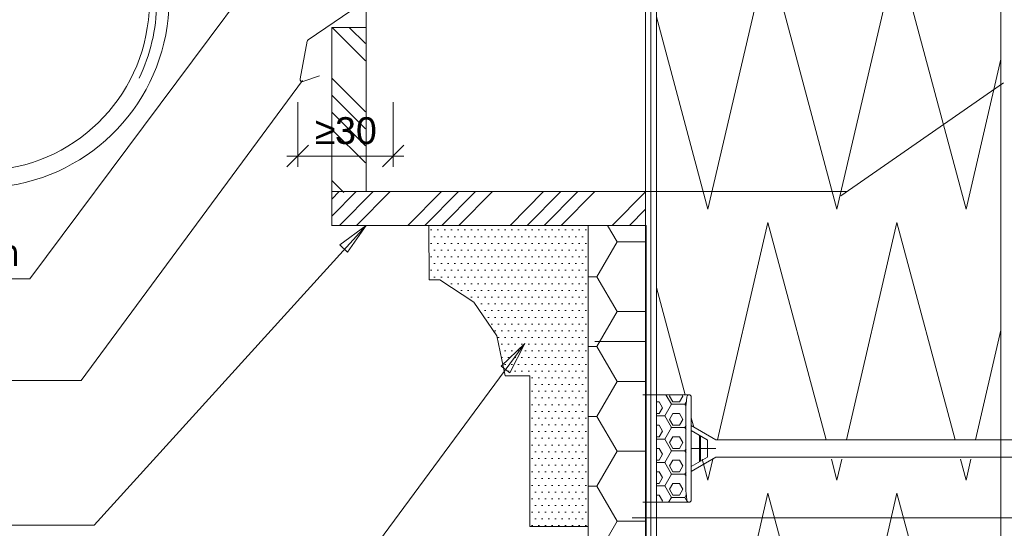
# Model space of a CAD drawing. Header units: millimetres. Extents: x -105824 to -100731, y 43743 to 47488.
# Tile 20 of 25: x -102168 to -101710, y 46346 to 46582. Entities that reach past the tile are written whole.
import ezdxf

# ---------------------------------------------------------------- set-up
doc = ezdxf.new("R2010")
doc.units = ezdxf.units.MM
doc.header["$MEASUREMENT"] = 0
doc.styles.add('GENEROVANÝ_STYL_1', font='tahoma.ttf')
doc.styles.add('GENEROVANÝ_STYL_3', font='txt')
doc.linetypes.add('FENCELINE1', pattern='A,0,[4,Detail č.2 DETAIL ŘÍMSY1.Shx,S=0.31246,R=0,X=0,Y=0],-39.37,0', length=39.37)
doc.linetypes.add('LEPENÍ', pattern='A,0,[3,Detail č.2 DETAIL ŘÍMSY1.Shx,S=0.060476,R=0,X=0,Y=0],-7.62,0', length=7.62)

# ---------------------------------------------------------------- blocks, each defined once
blk = doc.blocks.new('*X5')
at = {"color": 30, "linetype": 'Continuous', "lineweight": 20, "true_color": 0xff6600}
for p, q in [((-101727.87, 46746), (-101717.92, 46788.8)), ((-101735.97, 46776.26), (-101727.87, 46746)), ((-101787.87, 46620), (-101760, 46739.92)), ((-101760, 46739.92), (-101727.87, 46620)), ((-101815.02, 46721.34), (-101787.87, 46620)), ((-101847.87, 46620), (-101826.11, 46713.63)), ((-101727.87, 46620), (-101711.66, 46689.76)), ((-101865.6, 46686.19), (-101847.87, 46620)), ((-101847.87, 46494), (-101820, 46613.92)), ((-101820, 46613.92), (-101787.87, 46494)), ((-101787.87, 46494), (-101760, 46613.92)), ((-101760, 46613.92), (-101727.87, 46494)), ((-101871.87, 46583.57), (-101847.87, 46494)), ((-101727.87, 46494), (-101711.66, 46563.76)), ((-101843.51, 46386.76), (-101820, 46487.92)), ((-101820, 46487.92), (-101792.89, 46386.76)), ((-101783.51, 46386.76), (-101760, 46487.92)), ((-101760, 46487.92), (-101732.89, 46386.76)), ((-101871.87, 46457.57), (-101858.52, 46407.76)), ((-101723.51, 46386.76), (-101711.66, 46437.76)), ((-101855.66, 46397.07), (-101854.49, 46392.73))]:
    blk.add_line(p, q, dxfattribs=at)
blk = doc.blocks.new('výplň_2_1', base_point=(0, 0))
at = {"color": 30, "linetype": 'Continuous', "lineweight": 20, "true_color": 0xff6600}
blk.add_blockref('*X5', (0, 0), dxfattribs=at)
blk = doc.blocks.new('*X7')
at = {"color": 30, "linetype": 'Continuous', "lineweight": 20, "true_color": 0xff6600}
for p, q in [((-101850.5, 46377.85), (-101847.87, 46368)), ((-101847.87, 46368), (-101845.58, 46377.85)), ((-101790.5, 46377.85), (-101787.87, 46368)), ((-101787.87, 46368), (-101785.58, 46377.85)), ((-101730.5, 46377.85), (-101727.87, 46368)), ((-101727.87, 46368), (-101725.58, 46377.85)), ((-101847.87, 46242), (-101820, 46361.92)), ((-101820, 46361.92), (-101787.87, 46242)), ((-101787.87, 46242), (-101760, 46361.92)), ((-101760, 46361.92), (-101727.87, 46242)), ((-101871.87, 46331.57), (-101847.87, 46242)), ((-101727.87, 46242), (-101711.66, 46311.76)), ((-101830.43, 46191.05), (-101820, 46235.92)), ((-101820, 46235.92), (-101807.98, 46191.05)), ((-101770.43, 46191.05), (-101760, 46235.92)), ((-101760, 46235.92), (-101747.98, 46191.05)), ((-101871.87, 46205.57), (-101867.98, 46191.05))]:
    blk.add_line(p, q, dxfattribs=at)
blk = doc.blocks.new('výplň_3_1', base_point=(0, 0))
at = {"color": 30, "linetype": 'Continuous', "lineweight": 20, "true_color": 0xff6600}
blk.add_blockref('*X7', (0, 0), dxfattribs=at)

msp = doc.modelspace()

# ---------------------------------------------------------------- hatches: boundary and pattern name
at = {"linetype": 'Continuous', "lineweight": 20, "true_color": 0xff6600}
h = msp.add_hatch(dxfattribs=at)
h.set_pattern_fill('ANSI34_0001', color=30, style=0, pattern_type=2)
h.set_pattern_definition([(135.20686, (-252049.558, 13520.29), (23.778537, 23.950859), []), (135.20686, (-252049.587, 13528.244), (23.778537, 23.950859), []), (135.20686, (-252049.615, 13536.2), (23.778537, 23.950859), []), (135.20686, (-252049.644, 13544.154), (23.778537, 23.950859), [])])
h.paths.add_polyline_path([(-102007.13, 46501.82), (-102007.13, 46578.55), (-102022.87, 46578.55), (-102022.87, 46501.82)])
h = msp.add_hatch(dxfattribs=at)
h.set_pattern_fill('ANSI34_0001', color=30, style=0, pattern_type=2)
h.set_pattern_definition([(45.206902, (-134935.242, 196528.916), (-23.950877, 23.77852), []), (45.206902, (-134927.288, 196528.945), (-23.950877, 23.77852), []), (45.206902, (-134919.333, 196528.974), (-23.950877, 23.77852), []), (45.206902, (-134911.378, 196529.002), (-23.950877, 23.77852), [])])
h.paths.add_polyline_path([(-102022.87, 46486.51), (-101876.87, 46486.51), (-101876.87, 46502.25), (-102022.87, 46502.25)])
at = {"linetype": 'Continuous', "lineweight": 20, "true_color": 0xdcd705}
h = msp.add_hatch(dxfattribs=at)
h.set_pattern_fill('DOTS_0001', color=52, style=0, pattern_type=2)
h.set_pattern_definition([(0, (0, 0), (1.5625, 3.125), [0, -3.125])])
h.paths.add_polyline_path([(-101903.66, 46486.51), (-101903.66, 46346.49), (-101930.68, 46346.49), (-101930.68, 46416.6), (-101942.13, 46416.6), (-101946.03, 46435.17), (-101956.73, 46450.83), (-101972.61, 46461.21), (-101977.53, 46461.21), (-101977.63, 46486.51)])
at = {"linetype": 'Continuous', "lineweight": 20, "true_color": 0xff6600}
h = msp.add_hatch(dxfattribs=at)
h.set_pattern_fill('EPS_0001', color=30, style=0, pattern_type=2)
h.set_pattern_definition([(0, (-101890.154, 46381.442), (28.125, 16.238), [18.75, -37.5]), (120, (-101890.154, 46381.442), (-28.125, 16.238), [18.75, -37.5]), (60, (-101890.154, 46381.442), (6e-08, 32.476), [0, -37.5, 18.75, 0, 0, 0])])
h.paths.add_polyline_path([(-101876.64, 46486.51), (-101876.64, 46276.37), (-101903.66, 46276.37), (-101903.66, 46346.49), (-101903.66, 46486.51)])
h = msp.add_hatch(dxfattribs=at)
h.set_pattern_fill('DEK03_PIR_0001', color=30, style=0, pattern_type=2)
h.set_pattern_definition([(0, (-101864.262, 46382.762), (0, 5.4127), [3.125, -6.25]), (120, (-101864.262, 46382.762), (4.6875, 2.7063), [3.125, -6.25]), (60, (-101861.137, 46382.762), (-4.6875, 2.7063), [3.125, -6.25]), (0, (-101864.887, 46381.677), (9.375, 5.4127), [6.25, -12.5]), (120, (-101864.887, 46381.677), (-9.375, 5.4127), [6.25, -12.5]), (60, (-101864.887, 46381.677), (2e-08, 10.8253), [0, -12.5, 6.25, 0, 0, 0])])
h.paths.add_polyline_path([(-101858.08, 46403.38), (-101857.66, 46406.76, -0.414212), (-101856.66, 46407.76), (-101871.87, 46407.76), (-101871.87, 46357.76), (-101856.66, 46357.76, -0.414212), (-101857.66, 46358.76), (-101858.08, 46362.14)])

# ---------------------------------------------------------------- linework, layer by layer
at = {"color": 154, "linetype": 'LEPENÍ', "lineweight": 13}
msp.add_line((-101711.66, 46793.16), (-101711.66, 46189.9), dxfattribs=at)
at = {"color": 8, "linetype": 'FENCELINE1', "lineweight": 20}
msp.add_line((-101874.37, 46679.94), (-101874.37, 46285.65), dxfattribs=at)
at = {"color": 48, "linetype": 'Continuous', "lineweight": 20, "true_color": 0x5a400a}
for p, q in [((-101871.87, 46681.68), (-101871.87, 46191.05)), ((-101876.87, 46678.2), (-101876.87, 46191.05)), ((-102006.87, 46587.87), (-102006.87, 46502.25)), ((-102022.87, 46486.51), (-102022.87, 46578.55)), ((-102022.87, 46578.55), (-102022.87, 46486.51)), ((-102006.87, 46578.55), (-102022.87, 46578.55)), ((-102006.87, 46502.25), (-102006.87, 46578.55)), ((-101786.04, 46500.21), (-101710.42, 46552.75)), ((-101783.1, 46502.25), (-102022.87, 46502.25)), ((-102022.87, 46502.25), (-101876.87, 46502.25)), ((-102022.91, 46486.51), (-101876.87, 46486.51)), ((-102022.87, 46486.51), (-102006.87, 46486.51)), ((-101900.47, 46432.55), (-101876.64, 46432.55)), ((-101876.64, 46432.55), (-101900.42, 46432.55))]:
    msp.add_line(p, q, dxfattribs=at)
at = {"color": 154, "linetype": 'Continuous', "lineweight": 13}
for p, q in [((-102038.68, 46543.78), (-102038.68, 46513.78)), ((-101994.31, 46543.78), (-101994.31, 46513.78)), ((-102033.68, 46523.78), (-102043.68, 46513.78)), ((-101999.31, 46513.78), (-101989.31, 46523.78)), ((-102043.68, 46518.78), (-101989.31, 46518.78)), ((-102019.12, 46477.5), (-102006.87, 46486.51)), ((-102006.87, 46486.51), (-102015.53, 46474.02)), ((-102019.12, 46477.5), (-102015.53, 46474.02)), ((-101944.06, 46420.99), (-101933.08, 46431.52)), ((-101933.08, 46431.52), (-101940.05, 46418)), ((-101944.06, 46420.99), (-101940.05, 46418)), ((-101127, 46350.5), (-101883.16, 46350.5))]:
    msp.add_line(p, q, dxfattribs=at)
at = {"color": 30, "linetype": 'Continuous', "lineweight": 20, "true_color": 0xff6600}
for p, q in [((-101856.66, 46407.76), (-101878.16, 46407.76)), ((-101856.66, 46357.76), (-101878.16, 46357.76))]:
    msp.add_line(p, q, dxfattribs=at)
at = {"color": 7, "linetype": 'Continuous', "lineweight": 20}
for p, q in [((-101857.66, 46406.76), (-101858.08, 46403.38)), ((-101855.66, 46406.76), (-101855.66, 46358.76)), ((-101858.16, 46402.14), (-101858.16, 46363.38)), ((-101844.16, 46386.76), (-101855.66, 46393.4)), ((-101848.22, 46386.8), (-101855.66, 46391.09)), ((-101851.78, 46376.67), (-101851.78, 46388.85)), ((-101851.28, 46376.96), (-101851.28, 46388.57)), ((-101848.16, 46386.76), (-101848.16, 46378.76)), ((-101844.16, 46386.76), (-101657.59, 46386.76)), ((-101844.16, 46382.76), (-101855.66, 46382.76)), ((-101848.09, 46378.8), (-101855.66, 46374.43)), ((-101844.16, 46378.76), (-101855.66, 46372.12)), ((-101844.16, 46378.76), (-101657.59, 46378.76)), ((-101857.66, 46358.76), (-101858.08, 46362.14))]:
    msp.add_line(p, q, dxfattribs=at)
at = {"color": 154, "linetype": 'Continuous', "lineweight": 13}
for points in [[(-102272.56, 46575.22, 0.845554), (-102099.38, 46579.15, 0.010853), (-102093.83, 46639.7, -0.191399), (-102092.47, 46641.94)], [(-102028.61, 46556.08), (-102036.26, 46553.47, -0.574835), (-102037.57, 46554.6), (-102034.24, 46572.16, -0.198912), (-102033.82, 46572.8), (-101944.89, 46633.35)], [(-102107.68, 46589.66, -0.916331), (-102263.89, 46577.86)], [(-102104.26, 46589.63, -0.107283), (-102112.35, 46555.03)]]:
    msp.add_lwpolyline(points, format="xyb", dxfattribs=at)
at = {"color": 154, "linetype": 'Continuous', "lineweight": 13, "flags": 128}
for points in [[(-102041.99, 46624.33), (-102163.3, 46461.73), (-102377.96, 46461.73)], [(-102036.47, 46553.92), (-102139.41, 46414.46), (-102444.57, 46414.46)], [(-102006.87, 46486.51), (-102133.36, 46347.05), (-102436.79, 46347.05)], [(-101933.08, 46431.52), (-102036.02, 46292.06), (-102218.11, 46292.06)]]:
    msp.add_lwpolyline(points, dxfattribs=at)
at = {"color": 7, "linetype": 'Continuous', "lineweight": 13, "flags": 128}
for points in [[(-101903.66, 46486.51), (-101903.66, 46346.49), (-101930.68, 46346.49), (-101930.68, 46416.6), (-101942.13, 46416.6), (-101946.03, 46435.17), (-101956.73, 46450.83), (-101972.61, 46461.21), (-101977.53, 46461.21), (-101977.63, 46486.51)], [(-101876.64, 46486.51), (-101876.64, 46276.37), (-101903.66, 46276.37), (-101903.66, 46346.49), (-101903.66, 46486.51)]]:
    msp.add_lwpolyline(points, close=True, dxfattribs=at)
at = {"color": 7, "linetype": 'Continuous', "lineweight": 20}
for centre, radius, start, end in [((-101856.66, 46406.76), 1, 0, 180), ((-101848.16, 46402.14), 10, 172.875, 180), ((-101848.16, 46363.38), 10, 180, 187.125), ((-101856.66, 46358.76), 1, 180, 0)]:
    msp.add_arc(centre, radius, start, end, dxfattribs=at)

# ---------------------------------------------------------------- block references
at = {"color": 30, "linetype": 'Continuous', "lineweight": 20, "true_color": 0xff6600}
for name in ['výplň_2_1', 'výplň_3_1']:
    msp.add_blockref(name, (0, 0), dxfattribs=at)

# ---------------------------------------------------------------- texts
at = {"color": 154, "linetype": 'Continuous', "lineweight": 13, "char_height": 12.5, "attachment_point": 7}
for s, insert, style in [('\\A1;{\\pql;\\fArial|b0|i0|c238|p38;≥}', (-102030.68, 46524.37), 'GENEROVANÝ_STYL_3'), ('\\A1;{\\pql;\\fArial|b0|i0|c238|p38;30}', (-102021.3, 46524.16), 'GENEROVANÝ_STYL_3'), ('\\A1;{\\pql;\\fTahoma|b0|i0|c238|p34;Ochranný pás proti ptákům}', (-102370.44, 46464.09), 'GENEROVANÝ_STYL_1')]:
    msp.add_mtext(s, dxfattribs=dict(at, insert=insert, style=style))

doc.saveas('drawing.dxf')
